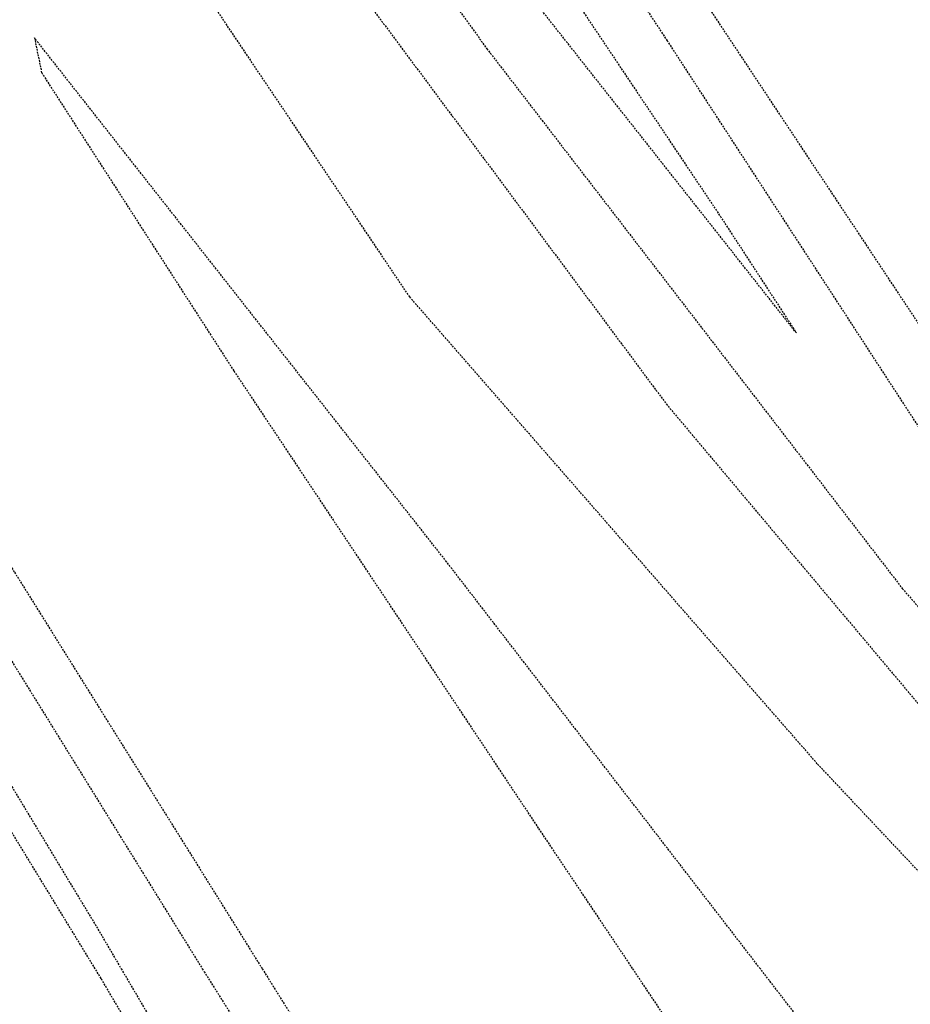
# Model space of a CAD drawing. Header units: feet. Extents: x -2779 to 2255280, y -1593 to 614924.
# Tile 62 of 125: x 2243814 to 2243898, y 596000 to 596092. Entities that reach past the tile are written whole.
import ezdxf
from ezdxf import colors
from ezdxf.entities.mleader import LeaderData, LeaderLine
from ezdxf.math import Vec2, Vec3

# ---------------------------------------------------------------- set-up
doc = ezdxf.new("R2010")
doc.units = ezdxf.units.FT
doc.header["$MEASUREMENT"] = 0
doc.linetypes.add('OhDOT_USTN3', pattern=[0.22, 0.165, -0.055])
doc.layers.add('DT_X_Contour_Minor', color=136, linetype='OhDOT_USTN3')
doc.layers.add('SH_TEXT_DR_Junction_Labels_South System', color=7, linetype='Continuous')
doc.styles.add('Slanted-Normal', font='font31.shx', dxfattribs={"height": 0.14})

# ---------------------------------------------------------------- blocks, each defined once
blk = doc.blocks.new('_Dot')
at = {"color": 0, "linetype": 'ByBlock', "lineweight": -2}
blk.add_line((-0.5, 0), (-1, 0), dxfattribs=at)
at = {"color": 0, "linetype": 'ByBlock', "const_width": 0.5}
blk.add_lwpolyline([(-0.25, 0, 1), (0.25, 0, 1)], format="xyb", close=True, dxfattribs=at)

msp = doc.modelspace()

# ---------------------------------------------------------------- linework, layer by layer
at = {"layer": 'DT_X_Contour_Minor'}
for points in [[(2243498.559, 596541.845), (2243525.469, 596497.106), (2243559.259, 596443.915), (2243589.119, 596397.045), (2243605.569, 596370.785), (2243636.499, 596314.204), (2243657.879, 596274.495), (2243654.339, 596273.806), (2243654.889, 596246.115), (2243655.909, 596244.476), (2243691.599, 596230.715), (2243695.989, 596225.646), (2243713.369, 596198.185), (2243733.989, 596165.375), (2243758.649, 596126.165), (2243781.32, 596090.275), (2243813.539, 596040.165), (2243836.809, 596002.925)], [(2243935.119, 596002.925), (2243927.799, 596011.305), (2243910.519, 596035.336), (2243874.869, 596090.085), (2243838.749, 596145.136), (2243808.019, 596196.905), (2243790.469, 596222.836), (2243782.809, 596231.905), (2243776.899, 596234.855), (2243772.169, 596234.785), (2243766.509, 596233.585), (2243761.919, 596230.085), (2243761.539, 596225.666), (2243765.629, 596214.726), (2243766.589, 596214.186), (2243786.799, 596186.905), (2243826.139, 596133.195), (2243857.91, 596089.335), (2243896.929, 596038.645), (2243928.079, 596002.925)], [(2243766.079, 596219.896), (2243763.699, 596227.215), (2243765.779, 596229.965), (2243770.939, 596231.136), (2243777.659, 596230.485), (2243782.749, 596225.305), (2243811.499, 596179.085), (2243844.859, 596125.775), (2243879.839, 596073.585), (2243886.979, 596062.646), (2243849.019, 596110.725), (2243817.959, 596152.555), (2243780.939, 596203.885), (2243769.639, 596218.635), (2243766.829, 596219.085), (2243766.079, 596219.896)], [(2243907.069, 596002.925), (2243888.949, 596022.185), (2243850.659, 596066.025), (2243831.719, 596094.185), (2243812.309, 596123.855), (2243789.78, 596158.395), (2243754.319, 596212.585)], [(2243689.056, 596196.862), (2243698.387, 596200.256), (2243701.217, 596200.357), (2243702.916, 596200.123), (2243704.381, 596199.124), (2243711.799, 596192.015), (2243712.839, 596190.305), (2243717.5, 596183.776), (2243719.619, 596179.155), (2243736.149, 596151.966), (2243766.399, 596106.415), (2243796.529, 596058.845), (2243831.179, 596002.925)], [(2243771.689, 596198.755), (2243805.319, 596149.825), (2243842.49, 596099.375), (2243874.769, 596055.955), (2243916.099, 596006.785), (2243919.789, 596002.925)], [(2243943.679, 596002.925), (2243941.849, 596005.265), (2243929.189, 596014.815), (2243903.749, 596055.565), (2243869.889, 596106.576), (2243834.529, 596162.446), (2243829.679, 596175.625)], [(2243718.268, 596172.616), (2243722.463, 596168.42), (2243729.057, 596159.744), (2243732.233, 596154.421), (2243749.784, 596125.347), (2243761.31, 596106.379), (2243789.699, 596059.035), (2243821.239, 596006.875), (2243823.559, 596002.925)], [(2243821.115, 596002.925), (2243807.507, 596025.205), (2243802.792, 596032.809), (2243795.563, 596043.736), (2243792.591, 596047.934), (2243770.198, 596076.672), (2243765.382, 596081.851), (2243741.201, 596099.849), (2243719.89, 596115.475), (2243698.894, 596134.314), (2243691.514, 596143.085), (2243688.835, 596150.964), (2243680.714, 596158.998), (2243680.003, 596159.321), (2243672.042, 596161.83), (2243661.532, 596163.591), (2243652.796, 596165.669), (2243641.964, 596171.198)], [(2243883.599, 596002.925), (2243854.119, 596041.155), (2243815.409, 596090.355), (2243816.089, 596087.075), (2243834.149, 596059.065), (2243862.769, 596016.095), (2243871.589, 596002.925)], [(2243891.937, 595834.525), (2243893.58, 595847.557), (2243893.742, 595864.812), (2243890.726, 595874.928), (2243887.438, 595883.284), (2243884.1, 595891.186), (2243872.346, 595911.128), (2243864.116, 595926.823), (2243851.541, 595949.54), (2243846.145, 595959.264), (2243840.523, 595969.463), (2243825.014, 595996.349), (2243821.67, 596002.015), (2243821.115, 596002.925)], [(2243823.559, 596002.925), (2243846.259, 595964.295), (2243874.481, 595912.606), (2243883.78, 595897.842), (2243910.421, 595844.762), (2243914.387, 595832.255)], [(2243831.179, 596002.925), (2243831.349, 596002.655), (2243860.759, 595956.076), (2243890.489, 595907.855), (2243922.739, 595856.756), (2243941.079, 595827.705), (2243961.109, 595795.755), (2243992.609, 595744.175), (2244010.159, 595711.815), (2244011.859, 595706.475), (2244011.669, 595704.475), (2244021.729, 595681.035), (2244032.419, 595662.165), (2244064.559, 595611.525)], [(2243836.809, 596002.925), (2243846.809, 595986.926), (2243869.229, 595951.085), (2243892.769, 595913.815), (2243932.559, 595850.775), (2243978.959, 595777.175), (2244019.109, 595713.255), (2244043.289, 595674.375)], [(2243871.589, 596002.925), (2243892.089, 595972.275), (2243914.459, 595938.525), (2243931.119, 595913.095), (2243960.439, 595868.485), (2243991.999, 595821.575), (2244020.399, 595781.415), (2244028.809, 595772.145), (2244031.179, 595773.945), (2244029.039, 595783.645), (2244024.619, 595796.635), (2244005.939, 595841.245), (2243989.429, 595870.445), (2243958.259, 595916.045), (2243941.579, 595937.185), (2243919.949, 595958.875), (2243894.479, 595988.825), (2243883.599, 596002.925)]]:
    msp.add_lwpolyline(points, dxfattribs=at)

# ---------------------------------------------------------------- next in the draw order: leaders
at = {"layer": 'SH_TEXT_DR_Junction_Labels_South System'}
ml = msp.add_multileader_mtext('Standard', dxfattribs=at)
ml.set_content('205A\\PA=1.07 Ac\\PC=0.40\\PTc=37 MIN.', color=256, style='Slanted-Normal')
ml.set_leader_properties()
ml.set_arrow_properties(name='DOT')
ml.build(insert=Vec2(0, 0))
ml.multileader.update_dxf_attribs({"has_text_frame": 1, "dogleg_length": 0.12, "arrow_head_size": 10, "scale": 50})
ctx = ml.context
ctx.base_point, ctx.scale, ctx.char_height, ctx.arrow_head_size, ctx.landing_gap_size, ctx.plane_origin = Vec3(2254563.34, 596075.404, -1057.087), 50, 6, 10, 2.5, Vec3(2254769.551, 596095.526, -1057.087)
ctx.text_align_type = 2
notes = []
notes.append((ctx, [(0, (0, 0, 0), (0, 0), (1, 0), 1, [])]))
ctx.mtext.insert, ctx.mtext.alignment, ctx.mtext.flow_direction = Vec3(2254613.364, 596078.404, -1057.087), 3, 5
ctx.mtext.has_bg_fill, ctx.mtext.bg_color, ctx.mtext.bg_scale_factor, ctx.mtext.bg_transparency, ctx.mtext.use_window_bg_color = 1, -1027028792, 1.5, 0, 1
for ctx, leaders in notes:
    for number, flags, end, landing, length, lines in leaders:
        leader = LeaderData()
        leader.index, (leader.has_last_leader_line, leader.has_dogleg_vector, leader.attachment_direction) = number, flags
        leader.last_leader_point, leader.dogleg_vector, leader.dogleg_length = Vec3(end), Vec3(landing), length
        for number, points, colour, breaks in lines:
            line = LeaderLine()
            line.index, line.vertices, line.color, line.breaks = number, Vec3.list(points), colors.encode_raw_color(colour), breaks
            leader.lines.append(line)
        ctx.leaders.append(leader)

# ---------------------------------------------------------------- next in the draw order: leaders
ml = msp.add_multileader_mtext('Standard', dxfattribs=at)
ml.set_content('205A\\PA=1.00 Ac\\PC=0.42\\PTc=37 MIN.', color=256, style='Slanted-Normal')
ml.set_leader_properties()
ml.set_arrow_properties(name='DOT')
ml.build(insert=Vec2(0, 0))
ml.multileader.update_dxf_attribs({"has_text_frame": 1, "dogleg_length": 0.12, "arrow_head_size": 10, "scale": 50})
ctx = ml.context
ctx.base_point, ctx.scale, ctx.char_height, ctx.arrow_head_size, ctx.landing_gap_size, ctx.plane_origin = Vec3(2245953.801, 596068.457), 50, 6, 10, 2.5, Vec3(2246209.794, 596225.018)
notes = []
notes.append((ctx, [(0, (0, 0, 0), (0, 0), (1, 0), 1, [])]))
ctx.mtext.insert, ctx.mtext.flow_direction = Vec3(2245956.301, 596071.457), 5
ctx.mtext.has_bg_fill, ctx.mtext.bg_color, ctx.mtext.bg_scale_factor, ctx.mtext.bg_transparency, ctx.mtext.use_window_bg_color = 1, -1027028792, 1.5, 0, 1
for ctx, leaders in notes:
    for number, flags, end, landing, length, lines in leaders:
        leader = LeaderData()
        leader.index, (leader.has_last_leader_line, leader.has_dogleg_vector, leader.attachment_direction) = number, flags
        leader.last_leader_point, leader.dogleg_vector, leader.dogleg_length = Vec3(end), Vec3(landing), length
        for number, points, colour, breaks in lines:
            line = LeaderLine()
            line.index, line.vertices, line.color, line.breaks = number, Vec3.list(points), colors.encode_raw_color(colour), breaks
            leader.lines.append(line)
        ctx.leaders.append(leader)

doc.saveas('drawing.dxf')
